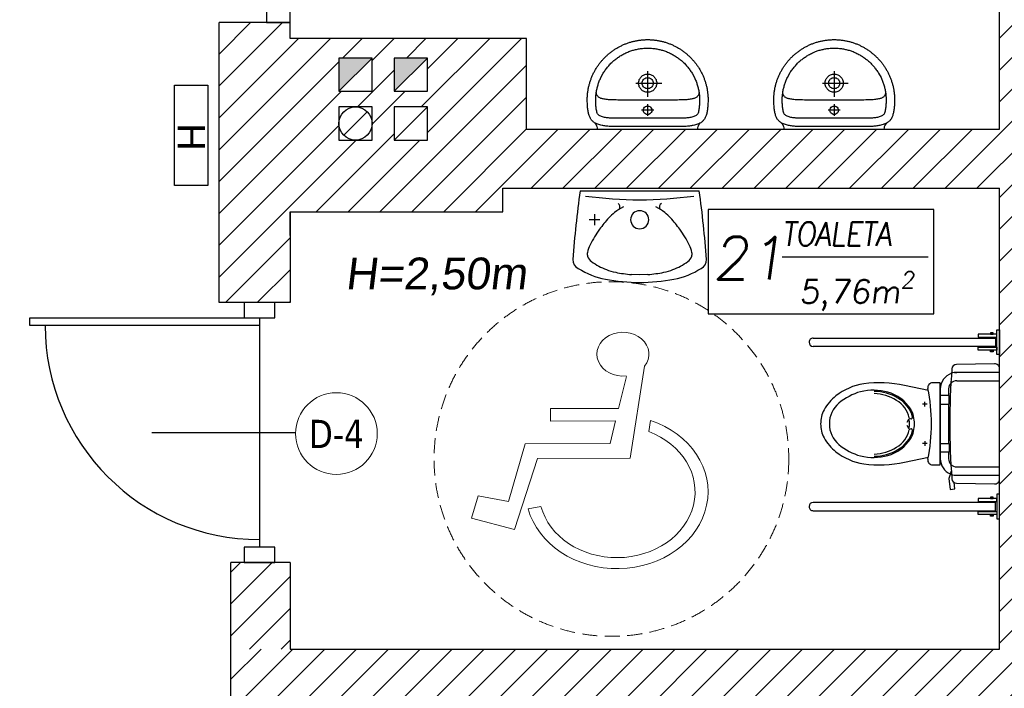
# Model space of a CAD drawing. Header units: millimetres. Extents: x -486876 to 553054, y -140324 to 834178.
# Tile 26 of 155: x -157922 to -153759, y 70003 to 72832. Entities that reach past the tile are written whole.
import ezdxf
from ezdxf.enums import TextEntityAlignment as Align

# ---------------------------------------------------------------- set-up
doc = ezdxf.new("R2010")
doc.units = ezdxf.units.MM
doc.linetypes.add('DASH2', pattern=[0.75, 0.5, -0.25])
doc.linetypes.add('XREF$0$DASHED2', pattern=[9.525, 6.35, -3.175])
for name, color, linetype, lineweight in [('_XREF', 252, 'DASH2', 13), ('XREF$0$A_2D Drafting - General_Pen_No__2', 8, 'Continuous', 13), ('XREF$0$A_Interior - Furniture _Pen_No__101', 8, 'Continuous', 13), ('XREF$0$okna', 8, 'Continuous', 20), ('XREF$0$ściana nośna', 8, 'Continuous', 30)]:
    doc.layers.add(name, color=color, linetype=linetype, lineweight=lineweight)
for name, color, linetype in [('XREF$0$A-ARM', 8, 'Continuous'), ('XREF$0$A_Interior - Furniture', 8, 'Continuous'), ('XREF$0$DRZWI', 8, 'Continuous'), ('XREF$0$MEBLE', 8, 'Continuous'), ('XREF$0$OPIS', 8, 'Continuous'), ('XREF$0$OPISY', 8, 'Continuous'), ('XREF$0$WYMIARY', 9, 'Continuous'), ('XREF$0$WYPEŁNIENIA', 8, 'Continuous'), ('XREF$0$ŚCIANY', 8, 'Continuous')]:
    doc.layers.add(name, color=color, linetype=linetype)
doc.styles.add('XREF$0$APLUS', font='arial.ttf', dxfattribs={"width": 0.6})
doc.styles.add('XREF$0$Standard', font='arial.ttf')
doc.styles.add('XREF$0$Verdana 0.8', font='verdana.ttf', dxfattribs={"width": 0.8})

# ---------------------------------------------------------------- blocks, each defined once
blk = doc.blocks.new('XREF$0$Sign Handicap 12')
at = {"layer": 'XREF$0$A_Interior - Furniture _Pen_No__101'}
for p, q in [((-170.2, 489.2), (-108.5, 100.1)), ((-60.2, 311.3), (-92.8, 446.1)), ((228.3, 310.3), (-60.2, 311.3)), ((228, 257), (228.3, 310.3)), ((-194.9, 260.6), (-187.3, 212.9)), ((-24.3, 162.7), (-47.3, 257.9)), ((-47.3, 257.9), (228, 257)), ((334.8, 161.5), (-24.3, 162.7)), ((406, -83), (334.8, 161.5)), ((-108.5, 100.1), (283.2, 98.7)), ((283.2, 98.7), (379.7, -200.5)), ((534.2, -59.4), (406, -83)), ((561.7, -153.9), (534.2, -59.4)), ((322.3, -113.6), (268.7, -103.4)), ((379.7, -200.5), (561.7, -153.9))]:
    blk.add_line(p, q, dxfattribs=at)
for centre, major_axis, start_param, end_param in [((-78.4, 540.4), (110, 0), 4.583801, 10.008202), ((-53.2, -41.7), (385.1, 0), 1.947533, 6.059917), ((-53.2, -41.7), (330.1, 0), 1.989195, 6.059917)]:
    blk.add_ellipse(centre, major_axis=major_axis, ratio=0.844132, start_param=start_param, end_param=end_param, dxfattribs=at)
blk = doc.blocks.new('XREF$0$KKP-KOLO2-B02X0201')
at = {"layer": 'XREF$0$A-ARM'}
for points in [[(-21.09, 0), (-21.12, -0.55), (-21.2, -1), (-21.34, -1.39), (-21.54, -1.76), (-21.81, -2.13), (-22.13, -2.54)], [(21.09, 0), (0, 0), (-21.09, 0)], [(22.13, -2.54), (21.81, -2.13), (21.54, -1.76), (21.34, -1.39), (21.2, -1), (21.12, -0.55), (21.09, 0)], [(25.29, -12.17), (25.29, -12.54), (25.28, -12.9), (25.27, -13.27), (25.25, -13.64), (25.22, -14), (25.19, -14.37), (25.16, -14.73), (25.12, -15.09), (25.08, -15.45), (25.03, -15.81), (24.97, -16.16), (24.91, -16.52), (24.85, -16.87), (24.78, -17.22), (24.71, -17.57), (24.63, -17.92), (24.55, -18.26), (24.46, -18.61), (24.37, -18.95), (24.27, -19.29), (24.17, -19.63), (24.06, -19.96), (23.95, -20.3), (23.83, -20.63), (23.71, -20.96), (23.59, -21.29), (23.46, -21.61), (23.33, -21.94), (23.19, -22.26), (23.05, -22.58), (22.9, -22.89), (22.75, -23.21), (22.6, -23.52), (22.44, -23.83), (22.27, -24.14), (22.11, -24.44), (21.94, -24.74), (21.76, -25.04), (21.58, -25.34), (21.4, -25.63), (21.21, -25.92), (21.02, -26.21), (20.83, -26.5), (20.63, -26.78), (20.43, -27.06), (20.22, -27.34), (20.01, -27.62), (19.8, -27.89), (19.58, -28.16), (19.36, -28.42), (19.14, -28.68), (18.91, -28.94), (18.68, -29.2), (18.45, -29.45), (18.21, -29.7), (17.97, -29.95), (17.73, -30.2), (17.48, -30.44), (17.23, -30.67), (16.98, -30.91), (16.72, -31.14), (16.46, -31.36), (16.2, -31.59), (15.93, -31.81), (15.66, -32.02), (15.39, -32.24), (15.12, -32.45), (14.84, -32.65), (14.56, -32.85), (14.28, -33.05), (13.99, -33.25), (13.7, -33.44), (13.41, -33.62), (13.12, -33.81), (12.82, -33.98), (12.52, -34.16), (12.22, -34.33), (11.91, -34.5), (11.61, -34.66), (11.3, -34.82), (10.98, -34.97), (10.67, -35.12), (10.35, -35.27), (10.03, -35.41), (9.71, -35.55), (9.39, -35.68), (9.06, -35.81), (8.74, -35.94), (8.41, -36.06), (8.07, -36.17), (7.74, -36.28), (7.4, -36.39), (7.06, -36.49), (6.72, -36.59), (6.38, -36.68), (6.04, -36.77), (5.69, -36.85), (5.35, -36.93), (5, -37), (4.65, -37.07), (4.29, -37.14), (3.94, -37.2), (3.58, -37.25), (3.23, -37.3), (2.87, -37.34), (2.51, -37.38), (2.14, -37.42), (1.78, -37.45), (1.42, -37.47), (1.05, -37.49), (0.68, -37.5), (0.31, -37.51), (-0.06, -37.51), (-0.06, -37.51), (-0.43, -37.51), (-0.8, -37.5), (-1.16, -37.49), (-1.53, -37.47), (-1.89, -37.45), (-2.26, -37.42), (-2.62, -37.38), (-2.98, -37.34), (-3.34, -37.3), (-3.7, -37.25), (-4.05, -37.2), (-4.41, -37.14), (-4.76, -37.07), (-5.11, -37), (-5.46, -36.93), (-5.81, -36.85), (-6.15, -36.77), (-6.5, -36.68), (-6.84, -36.59), (-7.18, -36.49), (-7.52, -36.39), (-7.85, -36.28), (-8.19, -36.17), (-8.52, -36.06), (-8.85, -35.94), (-9.18, -35.81), (-9.5, -35.68), (-9.83, -35.55), (-10.15, -35.41), (-10.47, -35.27), (-10.78, -35.12), (-11.1, -34.97), (-11.41, -34.82), (-11.72, -34.66), (-12.03, -34.5), (-12.33, -34.33), (-12.63, -34.16), (-12.93, -33.98), (-13.23, -33.81), (-13.52, -33.62), (-13.81, -33.44), (-14.1, -33.25), (-14.39, -33.05), (-14.67, -32.85), (-14.95, -32.65), (-15.23, -32.45), (-15.51, -32.24), (-15.78, -32.02), (-16.05, -31.81), (-16.31, -31.59), (-16.58, -31.36), (-16.84, -31.14), (-17.09, -30.91), (-17.35, -30.67), (-17.6, -30.44), (-17.84, -30.2), (-18.09, -29.95), (-18.33, -29.7), (-18.56, -29.45), (-18.8, -29.2), (-19.03, -28.94), (-19.25, -28.68), (-19.48, -28.42), (-19.7, -28.16), (-19.91, -27.89), (-20.13, -27.62), (-20.34, -27.34), (-20.54, -27.06), (-20.74, -26.78), (-20.94, -26.5), (-21.14, -26.21), (-21.33, -25.92), (-21.51, -25.63), (-21.7, -25.34), (-21.88, -25.04), (-22.05, -24.74), (-22.22, -24.44), (-22.39, -24.14), (-22.55, -23.83), (-22.71, -23.52), (-22.86, -23.21), (-23.01, -22.89), (-23.16, -22.58), (-23.3, -22.26), (-23.44, -21.94), (-23.57, -21.61), (-23.7, -21.29), (-23.83, -20.96), (-23.95, -20.63), (-24.06, -20.3), (-24.17, -19.96), (-24.28, -19.63), (-24.38, -19.29), (-24.48, -18.95), (-24.57, -18.61), (-24.66, -18.26), (-24.74, -17.92), (-24.82, -17.57), (-24.9, -17.22), (-24.96, -16.87), (-25.03, -16.52), (-25.09, -16.16), (-25.14, -15.81), (-25.19, -15.45), (-25.23, -15.09), (-25.27, -14.73), (-25.31, -14.37), (-25.34, -14), (-25.36, -13.64), (-25.38, -13.27), (-25.39, -12.9), (-25.4, -12.54), (-25.4, -12.17), (-25.4, -12.17), (-25.4, -11.8), (-25.38, -11.35), (-25.36, -10.84), (-25.33, -10.31), (-25.3, -9.77), (-25.27, -9.28), (-25.23, -8.85), (-25.19, -8.52), (-25.13, -8.07), (-25.06, -7.64), (-24.99, -7.22), (-24.91, -6.82), (-24.82, -6.44), (-24.73, -6.07), (-24.62, -5.72), (-24.51, -5.38), (-24.38, -5.06), (-24.24, -4.76), (-24.09, -4.47), (-23.93, -4.19), (-23.75, -3.93), (-23.55, -3.68), (-23.34, -3.44), (-23.11, -3.22), (-22.87, -3.01), (-22.6, -2.81), (-22.31, -2.63), (-22, -2.45), (-21.67, -2.29), (-21.32, -2.14), (-20.94, -1.99), (-20.54, -1.86), (-20.11, -1.74), (-19.66, -1.63), (-19.17, -1.53), (-19.17, -1.53), (-18.8, -1.45), (-18.41, -1.38), (-18.01, -1.32), (-17.59, -1.25), (-17.17, -1.2), (-16.73, -1.15), (-16.28, -1.1), (-15.82, -1.06), (-15.35, -1.04), (-14.87, -1.02), (-14.38, -1.01), (-0.06, -1.01), (14.27, -1.01), (14.76, -1.02), (15.23, -1.04), (15.7, -1.06), (16.16, -1.1), (16.61, -1.15), (17.05, -1.2), (17.48, -1.25), (17.9, -1.32), (18.3, -1.38), (18.69, -1.45), (19.06, -1.53), (19.54, -1.63), (20, -1.74), (20.43, -1.86), (20.83, -1.99), (21.21, -2.14), (21.56, -2.29), (21.89, -2.45), (22.2, -2.63), (22.48, -2.81), (22.75, -3.01), (23, -3.22), (23.23, -3.44), (23.44, -3.68), (23.63, -3.93), (23.81, -4.19), (23.98, -4.47), (24.13, -4.76), (24.27, -5.06), (24.39, -5.38), (24.51, -5.72), (24.61, -6.07), (24.71, -6.44), (24.79, -6.82), (24.88, -7.22), (24.95, -7.64), (25.02, -8.07), (25.08, -8.52), (25.12, -8.85), (25.15, -9.28), (25.19, -9.77), (25.22, -10.31), (25.24, -10.84), (25.27, -11.35), (25.28, -11.8), (25.29, -12.17)], [(-0.05, -33.94), (-0.61, -33.93), (-1.16, -33.92), (-1.72, -33.89), (-2.28, -33.85), (-2.7, -33.79), (-3.12, -33.73), (-3.53, -33.66), (-3.94, -33.59), (-4.34, -33.51), (-4.74, -33.42), (-5.14, -33.33), (-5.53, -33.23), (-5.93, -33.13), (-6.33, -33.02), (-6.73, -32.9), (-7.13, -32.77), (-7.53, -32.64), (-7.96, -32.47), (-8.38, -32.29), (-8.79, -32.11), (-9.2, -31.92), (-9.61, -31.73), (-10.02, -31.53), (-10.42, -31.33), (-10.8, -31.11), (-11.16, -30.89), (-11.52, -30.66), (-11.87, -30.43), (-12.22, -30.2), (-12.56, -29.97), (-12.89, -29.72), (-13.22, -29.48), (-13.55, -29.23), (-13.87, -28.97), (-14.19, -28.7), (-14.51, -28.43), (-14.82, -28.15), (-15.14, -27.86), (-15.45, -27.56), (-15.76, -27.24), (-16.06, -26.91), (-16.35, -26.58), (-16.63, -26.25), (-16.91, -25.92), (-17.17, -25.58), (-17.44, -25.24), (-17.7, -24.9), (-17.95, -24.55), (-18.2, -24.19), (-18.45, -23.82), (-18.69, -23.45), (-19.7, -21.59), (-19.87, -21.21), (-20.04, -20.83), (-20.19, -20.44), (-20.34, -20.06), (-20.49, -19.67), (-20.62, -19.28), (-20.75, -18.9), (-20.88, -18.51), (-20.99, -18.12), (-21.1, -17.73), (-21.2, -17.34), (-21.3, -16.94), (-21.38, -16.55), (-21.46, -16.15), (-21.54, -15.75), (-21.6, -15.36), (-21.66, -14.95), (-21.71, -14.55), (-21.75, -14.15), (-21.78, -13.74), (-21.81, -13.33), (-21.83, -12.92), (-21.84, -12.51), (-21.84, -12.09), (-21.84, -11.68), (-21.82, -11.26), (-21.81, -10.84), (-21.78, -10.42), (-21.76, -10), (-21.73, -9.57), (-21.69, -9.16), (-21.64, -8.74), (-21.58, -8.32), (-21.51, -7.91), (-21.43, -7.49), (-21.32, -7.09), (-21.2, -6.68), (-21.06, -6.4), (-20.88, -6.14), (-20.65, -5.9), (-20.38, -5.69), (-20.07, -5.5), (-19.73, -5.34), (-19.37, -5.2), (-18.99, -5.07), (-18.59, -4.96), (-18.17, -4.87), (-17.75, -4.8), (-17.33, -4.73), (-16.9, -4.68), (-16.49, -4.64), (-16.08, -4.61), (-15.69, -4.59), (-15.32, -4.58), (-14.98, -4.57), (-14.66, -4.56), (-14.38, -4.56), (-0.05, -4.56), (14.27, -4.56), (14.55, -4.56), (14.87, -4.57), (15.21, -4.58), (15.58, -4.59), (15.97, -4.61), (16.38, -4.64), (16.8, -4.68), (17.22, -4.73), (17.64, -4.8), (18.07, -4.87), (18.48, -4.96), (18.88, -5.07), (19.26, -5.2), (19.63, -5.34), (19.96, -5.5), (20.27, -5.69), (20.54, -5.9), (20.77, -6.14), (20.96, -6.4), (21.09, -6.68), (21.22, -7.09), (21.32, -7.49), (21.41, -7.91), (21.48, -8.32), (21.54, -8.74), (21.58, -9.16), (21.62, -9.57), (21.65, -10), (21.68, -10.42), (21.7, -10.84), (21.72, -11.26), (21.73, -11.68), (21.74, -12.09), (21.73, -12.51), (21.72, -12.92), (21.7, -13.33), (21.68, -13.74), (21.64, -14.15), (21.6, -14.55), (21.55, -14.95), (21.49, -15.36), (21.43, -15.75), (21.36, -16.15), (21.28, -16.55), (21.19, -16.94), (21.1, -17.34), (20.99, -17.73), (20.89, -18.12), (20.77, -18.51), (20.65, -18.9), (20.52, -19.28), (20.38, -19.67), (20.24, -20.06), (20.09, -20.44), (19.93, -20.83), (19.76, -21.21), (19.59, -21.59), (19.59, -21.59), (18.58, -23.45), (18.34, -23.82), (18.09, -24.19), (17.84, -24.55), (17.59, -24.9), (17.33, -25.24), (17.07, -25.58), (16.8, -25.92), (16.52, -26.25), (16.24, -26.58), (15.95, -26.91), (15.65, -27.24), (15.35, -27.56), (15.03, -27.86), (14.72, -28.15), (14.4, -28.43), (14.08, -28.7), (13.76, -28.97), (13.44, -29.23), (13.11, -29.48), (12.78, -29.72), (12.45, -29.97), (12.11, -30.2), (11.76, -30.43), (11.41, -30.66), (11.06, -30.89), (10.69, -31.11), (10.32, -31.33), (9.91, -31.53), (9.5, -31.73), (9.09, -31.92), (8.68, -32.11), (8.27, -32.29), (7.85, -32.47), (7.43, -32.64), (7.43, -32.64), (7.02, -32.77), (6.62, -32.9), (6.22, -33.02), (5.82, -33.13), (5.43, -33.23), (5.03, -33.33), (4.63, -33.42), (4.23, -33.51), (3.83, -33.59), (3.42, -33.66), (3.01, -33.73), (2.6, -33.79), (2.17, -33.85), (1.61, -33.89), (1.06, -33.92), (0.5, -33.93), (-0.05, -33.94)], [(-2.61, -7.95), (2.52, -7.95)], [(-0.04, -6.08), (0.43, -6.14), (0.85, -6.32), (1.21, -6.6), (1.49, -6.96), (1.67, -7.38), (1.73, -7.86), (1.67, -8.33), (1.49, -8.75), (1.21, -9.11), (0.85, -9.39), (0.43, -9.57), (-0.04, -9.63), (-0.51, -9.57), (-0.94, -9.39), (-1.3, -9.11), (-1.58, -8.75), (-1.75, -8.33), (-1.82, -7.86), (-1.75, -7.38), (-1.58, -6.96), (-1.3, -6.6), (-0.94, -6.32), (-0.51, -6.14), (-0.04, -6.08)], [(-0.05, -10.45), (-0.05, -5.48)], [(-21.62, -15.21), (-21.58, -14.99), (-21.53, -14.78), (-21.48, -14.58), (-21.41, -14.39), (-21.33, -14.21), (-21.24, -14.04), (-21.14, -13.87), (-21.02, -13.72), (-20.88, -13.57), (-20.72, -13.43), (-20.55, -13.3), (-20.35, -13.18), (-20.14, -13.06), (-19.9, -12.95), (-19.63, -12.85), (-19.34, -12.76), (-19.02, -12.67), (-18.67, -12.6), (-18.29, -12.53), (-17.88, -12.46), (-17.43, -12.4), (-16.96, -12.35), (-16.44, -12.31), (-15.89, -12.27), (-15.3, -12.24), (-14.67, -12.21), (-14, -12.19), (-13.28, -12.18), (-12.52, -12.17), (-11.72, -12.17)], [(-11.72, -12.17), (-0.06, -12.17), (11.6, -12.17)], [(11.6, -12.17), (12.41, -12.17), (13.17, -12.18), (13.88, -12.19), (14.55, -12.21), (15.18, -12.24), (15.78, -12.27), (16.33, -12.31), (16.84, -12.35), (17.32, -12.4), (17.77, -12.46), (18.18, -12.53), (18.56, -12.6), (18.9, -12.67), (19.22, -12.76), (19.52, -12.85), (19.78, -12.95), (20.02, -13.06), (20.24, -13.18), (20.44, -13.3), (20.61, -13.43), (20.76, -13.57), (20.9, -13.72), (21.02, -13.87), (21.13, -14.04), (21.22, -14.21), (21.3, -14.39), (21.36, -14.58), (21.42, -14.78), (21.47, -14.99), (21.51, -15.21)], [(-0.06, -15.43), (0.33, -15.45), (0.71, -15.51), (1.07, -15.6), (1.42, -15.73), (1.75, -15.89), (2.06, -16.08), (2.36, -16.3), (2.63, -16.55), (2.87, -16.82), (3.09, -17.11), (3.28, -17.43), (3.44, -17.76), (3.57, -18.11), (3.66, -18.47), (3.72, -18.85), (3.74, -19.24), (3.72, -19.62), (3.66, -20), (3.57, -20.36), (3.44, -20.71), (3.28, -21.05), (3.09, -21.36), (2.87, -21.65), (2.63, -21.92), (2.36, -22.17), (2.06, -22.39), (1.75, -22.58), (1.42, -22.74), (1.07, -22.87), (0.71, -22.96), (0.33, -23.02), (-0.06, -23.04), (-0.45, -23.02), (-0.82, -22.96), (-1.19, -22.87), (-1.54, -22.74), (-1.87, -22.58), (-2.18, -22.39), (-2.48, -22.17), (-2.75, -21.92), (-2.99, -21.65), (-3.21, -21.36), (-3.4, -21.05), (-3.56, -20.71), (-3.69, -20.36), (-3.78, -20), (-3.84, -19.62), (-3.86, -19.24), (-3.84, -18.85), (-3.78, -18.47), (-3.69, -18.11), (-3.56, -17.76), (-3.4, -17.43), (-3.21, -17.11), (-2.99, -16.82), (-2.75, -16.55), (-2.48, -16.3), (-2.18, -16.08), (-1.87, -15.89), (-1.54, -15.73), (-1.19, -15.6), (-0.82, -15.51), (-0.45, -15.45), (-0.06, -15.43)], [(-0.06, -24.21), (-0.06, -13.57)], [(4.89, -19.26), (-5.94, -19.26)], [(-0.06, -16.9), (0.36, -16.94), (0.75, -17.05), (1.12, -17.22), (1.44, -17.45), (1.72, -17.73), (1.95, -18.06), (2.13, -18.42), (2.23, -18.82), (2.27, -19.24), (2.23, -19.65), (2.13, -20.05), (1.95, -20.41), (1.72, -20.74), (1.44, -21.02), (1.12, -21.25), (0.75, -21.42), (0.36, -21.53), (-0.06, -21.57), (-0.48, -21.53), (-0.87, -21.42), (-1.23, -21.25), (-1.56, -21.02), (-1.84, -20.74), (-2.07, -20.41), (-2.24, -20.05), (-2.35, -19.65), (-2.39, -19.24), (-2.35, -18.82), (-2.24, -18.42), (-2.07, -18.06), (-1.84, -17.73), (-1.56, -17.45), (-1.23, -17.22), (-0.87, -17.05), (-0.48, -16.94), (-0.06, -16.9)]]:
    blk.add_lwpolyline(points, dxfattribs=at)
blk = doc.blocks.new('XREF')
at = {"layer": 'XREF$0$WYPEŁNIENIA'}
h = blk.add_hatch(dxfattribs=at)
h.set_pattern_fill('ANSI31', color=256, scale=3)
h.set_pattern_definition([(45, (-52999.899, 13162.694), (-6.7351921, 6.7351921), [])])
h.paths.add_polyline_path([(3556.78, 10801.78), (3507.62, 10801.78), (3507.62, 10786.78), (3556.78, 10786.78)])
h.paths.add_polyline_path([(3580.36, 10801.78), (3556.78, 10801.78), (3556.78, 10786.78), (3580.36, 10786.78)])
h.paths.add_polyline_path([(3900.02, 10651.78), (3796.56, 10651.78), (3796.56, 10666.78), (3766.56, 10666.78), (3766.56, 10651.78), (3724.56, 10651.78), (3724.56, 10611.78), (3766.56, 10611.78), (3766.56, 10496.78), (3709.56, 10496.78), (3709.56, 10471.78), (3766.56, 10471.78), (3766.56, 10606.94), (3796.56, 10606.94), (3796.56, 10466.78), (3796.56, 10476.78), (3796.56, 10476.78), (3796.56, 10611.78), (3900.02, 10611.78)])
h.paths.add_polyline_path([(3599.56, 10496.78), (3514.68, 10496.78), (3514.68, 10471.78), (3551.56, 10471.78), (3551.56, 10024.04), (3539.56, 10024.04), (3539.56, 9984.04), (3566.56, 9984.04), (3566.56, 10471.78), (3599.56, 10471.78)])
h.paths.add_polyline_path([(4136.56, 9911.78), (4126.56, 9911.78), (4126.56, 9971.94), (4126.56, 10361.95), (4096.56, 10361.95), (4096.56, 10346.78), (4096.56, 10131.78), (3896.56, 10131.78), (3896.56, 10170.11), (3796.56, 10170.11), (3796.56, 10176.78), (3766.56, 10176.78), (3766.56, 10058.38), (3796.56, 10058.38), (3796.56, 10096.78), (3886.56, 10096.78), (3886.56, 10106.78), (4096.56, 10106.78), (4096.56, 9971.94), (4096.56, 9911.78), (3771.56, 9911.78), (3771.56, 9779.12), (3796.56, 9779.12), (3796.56, 9816.78), (3886.56, 9816.78), (3886.56, 9881.78), (4016.56, 9881.78), (4016.56, 9851.78), (4061.56, 9851.78), (4061.56, 9881.78), (4136.56, 9881.78)])
h.paths.add_polyline_path([(3817.24, 9855.2), (3831.24, 9855.2), (3831.24, 9841.2), (3817.24, 9841.2)], flags=16)
h.paths.add_polyline_path([(3840.64, 9855.2), (3854.64, 9855.2), (3854.64, 9841.2), (3840.64, 9841.2)], flags=16)
h.paths.add_polyline_path([(3817.24, 10127.11), (3817.24, 10141.11), (3831.24, 10141.11), (3831.24, 10127.11)], flags=16)
edge = h.paths.add_edge_path(flags=0)
edge.add_arc((3824.24, 10134.11), 7, 0, 360)
h.paths.add_polyline_path([(3840.64, 10127.11), (3840.64, 10141.11), (3854.64, 10141.11), (3854.64, 10127.11)], flags=16)
h.paths.add_polyline_path([(3817.24, 10147.81), (3817.24, 10161.81), (3831.24, 10161.81), (3831.24, 10147.81)], flags=16)
h.paths.add_polyline_path([(3840.64, 10147.81), (3840.64, 10161.81), (3854.64, 10161.81), (3854.64, 10147.81)], flags=16)
h.paths.add_polyline_path([(3802.73, 10317.13), (3796.56, 10317.13), (3796.56, 10305.13), (3803.04, 10305.13)], flags=17)
h.paths.add_polyline_path([(3802.12, 10317.13), (3800.7, 10317.13), (3802.73, 10305.13), (3802.73, 10315.74)], flags=16)
h = blk.add_hatch(dxfattribs=at)
h.set_pattern_fill('ANSI31', color=256, scale=3)
h.set_pattern_definition([(45, (428.967, 8619.944), (-6.735192, 6.735192), [])])
h.paths.add_polyline_path([(3796.56, 9948.38), (3771.56, 9948.38), (3771.56, 9927.03), (3796.56, 9927.03)])
h.paths.add_polyline_path([(3796.56, 9927.03), (3771.56, 9927.03), (3771.56, 9911.78), (3796.56, 9911.78)])
at = {"layer": 'XREF$0$ŚCIANY'}
h = blk.add_hatch(color=256, dxfattribs=at)
h.dxf.hatch_style = 1
h.paths.add_polyline_path([(3817.24, 10147.81), (3831.24, 10161.81), (3817.24, 10161.81)])
h.paths.add_polyline_path([(3840.64, 10147.81), (3854.64, 10161.81), (3840.64, 10161.81)])
at = {"layer": 'XREF$0$A_2D Drafting - General_Pen_No__2', "linetype": 'XREF$0$DASHED2'}
blk.add_circle((3932.48, 9992.17), 75, dxfattribs=at)
at = {"layer": 'XREF$0$DRZWI'}
blk.add_line((3783.6, 10048.67), (3783.6, 9954.85), dxfattribs=at)
at = {"layer": 'XREF$0$DRZWI', "ltscale": 0.8}
blk.add_line((3738.18, 10003.38), (3798.89, 10003.38), dxfattribs=at)
at = {"layer": 'XREF$0$DRZWI'}
for points in [[(3786.56, 10181.78), (3786.56, 10176.78), (3796.56, 10176.78), (3796.56, 10181.78)], [(3783.6, 10051.91), (3783.6, 10048.67), (3686.58, 10048.67), (3686.58, 10051.91), (3777.13, 10051.91), (3790.07, 10051.91), (3790.07, 10058.38), (3777.13, 10058.38), (3777.13, 10051.91)]]:
    blk.add_lwpolyline(points, dxfattribs=at)
at = {"layer": 'XREF$0$DRZWI', "ltscale": 0.8}
blk.add_lwpolyline([(3777.13, 9954.85), (3777.13, 9948.38), (3790.07, 9948.38), (3790.07, 9954.85)], close=True, dxfattribs=at)
at = {"layer": 'XREF$0$DRZWI'}
blk.add_arc((3783.6, 10048.67), 90.59, 180, 270, dxfattribs=at)
at = {"layer": 'XREF$0$MEBLE'}
for p, q in [((3919.24, 10105.62), (3969.61, 10105.62)), ((3937.58, 10098.8), (3936.03, 10097.99)), ((3952.82, 10097.99), (3951.28, 10098.8)), ((3927.63, 10093.41), (3923.06, 10093.41)), ((3925.34, 10095.7), (3925.34, 10091.12)), ((3944.43, 10070.14), (3940.99, 10070.2)), ((3947.86, 10070.2), (3944.43, 10070.14)), ((4017.81, 10043.32), (4094.89, 10043.32)), ((4095.44, 10044.92), (4087.53, 10044.92)), ((4087.53, 10044.92), (4087.53, 10043.71)), ((4087.53, 10043.71), (4095.44, 10043.71)), ((4093.9, 10045.57), (4092.8, 10045.57)), ((4092.8, 10045.57), (4092.8, 10044.92)), ((4092.8, 10044.92), (4093.9, 10044.92)), ((4093.9, 10044.92), (4093.9, 10045.57)), ((4094.89, 10043.32), (4094.89, 10039.82)), ((4095.44, 10036.32), (4095.44, 10046.82)), ((4095.44, 10046.82), (4096.56, 10046.82)), ((4095.44, 10043.71), (4095.44, 10044.92)), ((4096.56, 10046.82), (4096.56, 10036.32)), ((4094.89, 10039.82), (4017.81, 10039.82)), ((4087.53, 10039.43), (4095.44, 10039.43)), ((4087.53, 10038.22), (4087.53, 10039.43)), ((4095.44, 10039.43), (4095.44, 10038.22)), ((4095.44, 10038.22), (4087.53, 10038.22)), ((4092.8, 10038.22), (4093.9, 10038.22)), ((4092.8, 10037.56), (4092.8, 10038.22)), ((4093.9, 10037.56), (4092.8, 10037.56)), ((4093.9, 10038.22), (4093.9, 10037.56)), ((4096.56, 10036.32), (4095.44, 10036.32)), ((4094.51, 10032.5), (4078.39, 10032.12)), ((4081.54, 10028.8), (4077.56, 10028.8)), ((4077.56, 10028.8), (4078.56, 10028.8)), ((4096.56, 10028.8), (4081.54, 10028.8)), ((4096.56, 9983.6), (4096.56, 10030.5)), ((4066.51, 10021.12), (4056.39, 10023.2)), ((4071.56, 10024.44), (4068.29, 10024.44)), ((4071.56, 9989.66), (4071.56, 10024.44)), ((4078.56, 10025.3), (4096.56, 10025.3)), ((4071.56, 10021.8), (4071.56, 9992.3)), ((4075.37, 10019.01), (4071.56, 10019.01)), ((4071.56, 10019.01), (4071.56, 10015.31)), ((4075.06, 10021.8), (4075.06, 10019.01)), ((4075.37, 10015.31), (4075.37, 10019.01)), ((4066.06, 10015.35), (4064.06, 10015.35)), ((4065.06, 10014.35), (4065.06, 10016.35)), ((4071.56, 10015.31), (4075.37, 10015.31)), ((4075.06, 10015.31), (4075.06, 9998.79)), ((4057.98, 10008.63), (4057.46, 10007.55)), ((4057.46, 10006.55), (4057.98, 10005.47)), ((4066.06, 9998.75), (4064.06, 9998.75)), ((4065.06, 9999.75), (4065.06, 9997.75)), ((4071.56, 9998.79), (4075.37, 9998.79)), ((4071.56, 9995.09), (4071.56, 9998.79)), ((4075.37, 9998.79), (4075.37, 9995.09)), ((4075.37, 9995.09), (4071.56, 9995.09)), ((4075.06, 9995.09), (4075.06, 9992.3)), ((4056.39, 9990.9), (4066.51, 9992.97)), ((4068.29, 9989.66), (4071.56, 9989.66)), ((4076.22, 9987), (4075.11, 9983.98)), ((4075.8, 9985.87), (4076.31, 9985.67)), ((4078.56, 9988.8), (4096.56, 9988.8)), ((4078.56, 9985.3), (4096.56, 9985.3)), ((4075.11, 9983.98), (4075.77, 9979.23)), ((4077.75, 9979.51), (4077.36, 9982.3)), ((4078.39, 9981.98), (4094.51, 9981.6)), ((4075.77, 9979.23), (4077.75, 9979.51)), ((4096.56, 9977.3), (4095.44, 9977.3)), ((4095.44, 9977.3), (4095.44, 9966.8)), ((4096.56, 9966.8), (4096.56, 9977.3)), ((4094.89, 9973.8), (4017.81, 9973.8)), ((4095.44, 9975.4), (4087.53, 9975.4)), ((4087.53, 9975.4), (4087.53, 9974.19)), ((4087.53, 9974.19), (4095.44, 9974.19)), ((4093.9, 9976.06), (4092.8, 9976.06)), ((4092.8, 9976.06), (4092.8, 9975.4)), ((4092.8, 9975.4), (4093.9, 9975.4)), ((4093.9, 9975.4), (4093.9, 9976.06)), ((4094.89, 9970.3), (4094.89, 9973.8)), ((4095.44, 9974.19), (4095.44, 9975.4)), ((4017.81, 9970.3), (4094.89, 9970.3)), ((4087.53, 9969.91), (4095.44, 9969.91)), ((4087.53, 9968.7), (4087.53, 9969.91)), ((4095.44, 9968.7), (4087.53, 9968.7)), ((4092.8, 9968.7), (4093.9, 9968.7)), ((4092.8, 9968.04), (4092.8, 9968.7)), ((4093.9, 9968.7), (4093.9, 9968.04)), ((4095.44, 9969.91), (4095.44, 9968.7)), ((4093.9, 9968.04), (4092.8, 9968.04)), ((4095.44, 9966.8), (4096.56, 9966.8))]:
    blk.add_line(p, q, dxfattribs=at)
for centre, radius, start, end in [((4347.95, 10045.83), 432.86, 172.06, 175.921), ((3948.32, 10332.69), 230.92, 263.338, 269.034), ((3940.53, 10332.69), 230.92, 270.966, 276.662), ((3540.91, 10045.83), 432.86, 4.078, 7.94), ((3945.83, 10081.16), 19.47, 115.072, 128.045), ((3933.88, 10098.54), 2.22, 345.548, 51.322), ((3943.03, 10081.15), 19.48, 51.966, 64.939), ((3954.98, 10098.54), 2.22, 128.679, 194.452), ((3977.87, 10052.68), 62.34, 138.297, 143.976), ((3945.62, 10081.41), 19.15, 128.028, 138.287), ((3944.43, 10093.41), 3.82, 90.002, 269.998), ((3944.43, 10093.41), 3.82, 270.001, 89.999), ((3943.23, 10081.41), 19.15, 41.714, 51.972), ((3910.98, 10052.68), 62.34, 36.023, 41.703), ((3964.53, 10062.36), 45.85, 143.961, 148.747), ((3924.32, 10062.36), 45.85, 31.253, 36.04), ((3966.42, 10061.23), 48.05, 148.766, 153.441), ((3922.43, 10061.23), 48.05, 26.56, 31.235), ((3935.38, 10076.75), 13.35, 153.437, 167.936), ((3953.48, 10076.75), 13.35, 12.064, 26.563), ((3920.21, 10076.44), 4.03, 177.462, 244.47), ((3925.33, 10078.9), 3.07, 167.944, 198.444), ((3926.68, 10079.35), 4.5, 198.43, 234.69), ((3962.17, 10079.35), 4.5, 305.309, 341.57), ((3963.53, 10078.9), 3.07, 341.554, 12.055), ((3968.64, 10076.44), 4.03, 295.531, 2.541), ((3936.41, 10101.04), 33.46, 237.579, 258.818), ((3940.89, 10099.42), 29.09, 234.692, 248.746), ((3947.96, 10099.42), 29.09, 291.248, 305.302), ((3952.44, 10101.04), 33.46, 281.182, 302.421), ((3946.45, 10163.22), 96.43, 260.132, 268.797), ((3938.81, 10094.08), 23.36, 248.753, 258.81), ((3946.72, 10134.01), 64.07, 258.806, 264.873), ((3942.4, 10163.22), 96.43, 271.203, 279.868), ((3942.14, 10134.01), 64.07, 275.127, 281.194), ((3950.04, 10094.07), 23.35, 281.196, 291.253), ((4017.81, 10041.57), 1.75, 90, 180.001), ((4017.81, 10041.57), 1.75, 180, 270), ((4078.44, 10030.12), 2, 91.361, 175.494), ((4094.56, 10030.5), 2, 0.001, 91.364), ((4078.56, 10021.8), 7, 108.725, 179.999), ((4364.79, 10007.57), 289.24, 175.497, 180.103), ((4078.56, 10021.8), 7, 90, 108.729), ((4043.53, 9998.2), 26.2, 99.622, 127.912), ((4045.43, 9975.08), 49.36, 77.161, 97.303), ((4068.29, 10022.44), 2, 89.999, 191.154), ((4078.56, 10021.8), 3.5, 131.095, 179.997), ((4078.56, 10021.8), 3.5, 89.996, 136.06), ((4041.8, 10001.51), 22.54, 129.612, 149.382), ((4044.98, 9995.97), 25.68, 106.116, 129.524), ((4043.2, 9997.25), 24, 75.141, 102.866), ((4043.57, 10001.18), 19.57, 58.973, 90.037), ((4042.99, 10000.99), 18.86, 57.759, 88.29), ((4044.94, 10004.36), 16.68, 32.187, 74.642), ((3990.26, 10007.05), 77.54, 348.845, 11.155), ((4036.04, 10007.13), 11.39, 130.555, 180.419), ((4047.46, 10007.25), 11.2, 11.853, 60.004), ((4047.3, 10006.66), 12.96, 14.25, 60.613), ((4032.88, 10007.29), 11.92, 151.435, 181.154), ((4047.84, 10007.05), 12.81, 0, 28.941), ((4032.88, 10006.81), 11.92, 178.846, 208.565), ((4036.04, 10006.97), 11.39, 179.58, 229.445), ((4058.18, 10008.65), 0.204, 30.303, 185.109), ((4051.23, 10007.05), 7.33, 0, 13.42), ((4051.23, 10007.05), 7.33, 346.58, 0), ((4059.07, 10010), 0.795, 214.172, 349.217), ((4047.84, 10007.05), 12.81, 331.059, 0), ((4364.79, 10006.53), 289.24, 179.897, 184.503), ((4047.46, 10006.85), 11.2, 299.996, 348.147), ((4047.3, 10007.44), 12.96, 299.387, 345.75), ((4058.18, 10005.45), 0.204, 174.883, 329.693), ((4059.07, 10004.1), 0.795, 10.783, 145.826), ((4041.8, 10012.59), 22.54, 210.618, 230.388), ((4044.98, 10018.12), 25.68, 230.476, 253.884), ((4044.94, 10009.74), 16.68, 285.358, 327.813), ((4043.53, 10015.9), 26.2, 232.088, 260.378), ((4043.2, 10016.85), 24, 257.134, 284.859), ((4042.99, 10013.1), 18.86, 271.71, 302.241), ((4043.57, 10012.92), 19.57, 269.963, 301.027), ((4045.43, 10039.02), 49.36, 262.697, 282.839), ((4068.29, 9991.66), 2, 168.847, 270.002), ((4078.56, 9992.3), 7, 180, 246.803), ((4078.56, 9992.3), 3.5, 179.999, 223.935), ((4078.56, 9992.3), 3.5, 223.943, 270.007), ((4078.55, 9992.3), 7, 251.275, 270.005), ((4078.44, 9983.98), 2, 184.506, 268.639), ((4094.56, 9983.6), 2, 268.636, 0), ((4017.81, 9972.05), 1.75, 90, 180), ((4017.81, 9972.05), 1.75, 179.999, 270)]:
    blk.add_arc(centre, radius, start, end, dxfattribs=at)
at = {"layer": 'XREF$0$okna'}
blk.add_circle((3816.16, 10002.94), 17.28, dxfattribs=at)
at = {"layer": 'XREF$0$OPIS'}
blk.add_line((4004.75, 10077.76), (4066.36, 10077.76), dxfattribs=at)
blk.add_lwpolyline([(4068.84, 10097.68), (3973.32, 10097.68), (3973.32, 10053.52), (4068.84, 10053.52)], close=True, dxfattribs=at)
at = {"layer": 'XREF$0$WYMIARY'}
blk.add_lwpolyline([(3761.79, 10150.35), (3761.79, 10107.87), (3747.64, 10107.87), (3747.64, 10150.35)], close=True, dxfattribs=at)
at = {"layer": 'XREF$0$WYMIARY', "color": 6}
blk.add_lwpolyline([(3761.79, 10150.35), (3761.79, 10107.87), (3747.64, 10107.87), (3747.64, 10150.35)], close=True, dxfattribs=at)
at = {"layer": 'XREF$0$ściana nośna'}
for p, q in [((4096.56, 10131.78), (4096.56, 10346.78)), ((3766.56, 10058.38), (3766.56, 10176.78)), ((3796.56, 10176.78), (3766.56, 10176.78)), ((3796.56, 10170.11), (3796.56, 10176.78)), ((3896.56, 10170.11), (3796.56, 10170.11)), ((3896.56, 10131.78), (3896.56, 10170.11)), ((3896.56, 10131.78), (4096.56, 10131.78)), ((3886.56, 10106.78), (4096.56, 10106.78)), ((3886.56, 10096.78), (3886.56, 10106.78)), ((4096.56, 9971.94), (4096.56, 10106.78)), ((3796.56, 10086.78), (3796.56, 10096.78)), ((3796.56, 10096.78), (3796.56, 10058.38)), ((3796.56, 10096.78), (3886.56, 10096.78)), ((3796.56, 10058.38), (3766.56, 10058.38)), ((4096.56, 9911.78), (4096.56, 9971.94)), ((3771.56, 9622.15), (3771.56, 9948.38)), ((3796.56, 9948.38), (3771.56, 9948.38)), ((3796.56, 9948.38), (3796.56, 9911.78)), ((3796.56, 9911.78), (4096.56, 9911.78))]:
    blk.add_line(p, q, dxfattribs=at)
at = {"layer": 'XREF$0$ŚCIANY'}
for p, q in [((3817.24, 10147.81), (3831.24, 10161.81)), ((3840.64, 10147.81), (3854.64, 10161.81)), ((3819.29, 10129.16), (3829.19, 10139.06)), ((3840.64, 10127.11), (3854.64, 10141.11))]:
    blk.add_line(p, q, dxfattribs=at)
for points in [[(3831.24, 10147.81), (3831.24, 10161.81), (3817.24, 10161.81), (3817.24, 10147.81)], [(3854.64, 10147.81), (3854.64, 10161.81), (3840.64, 10161.81), (3840.64, 10147.81)], [(3831.24, 10127.11), (3831.24, 10141.11), (3817.24, 10141.11), (3817.24, 10127.11)], [(3854.64, 10127.11), (3854.64, 10141.11), (3840.64, 10141.11), (3840.64, 10127.11)]]:
    blk.add_lwpolyline(points, close=True, dxfattribs=at)
blk.add_circle((3824.24, 10134.11), 7, dxfattribs=at)
at = {"layer": 'XREF$0$A-ARM', "xscale": 1.007999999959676, "yscale": 1.007999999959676, "zscale": 1.007999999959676, "rotation": 180}
for p in [(3947.74, 10131.78), (4026.62, 10131.78)]:
    blk.add_blockref('XREF$0$KKP-KOLO2-B02X0201', p, dxfattribs=at)
at = {"layer": 'XREF$0$A_Interior - Furniture', "linetype": 'Continuous', "xscale": -0.09999999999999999, "yscale": 0.1, "zscale": 0.1, "rotation": 359.9999999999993}
blk.add_blockref('XREF$0$Sign Handicap 12', (3929.51, 9982.47), dxfattribs=at)
at = {"style": 'XREF$0$APLUS'}
blk.add_attdef('165', text='', height=12.94, rotation=90, dxfattribs=at).set_placement((5850.28, 4086.91), align=Align.TOP_CENTER)
blk.add_attdef('70', text='', height=12.94, rotation=90, dxfattribs=at).set_placement((5846.74, 4087.03), align=Align.BOTTOM_CENTER)
at = {"layer": 'XREF$0$DRZWI', "style": 'XREF$0$APLUS'}
for tag, height, p in [('90', 10.59, (3968.05, 17970.78)), ('90', 10.59, (4273.69, 17907.63)), ('90', 10.59, (4647.11, 17907.63)), ('90', 10.59, (4995.74, 17907.63)), ('90', 10.59, (5345.01, 17907.63)), ('90', 8.24, (3625.86, 17450.53)), ('90', 8.24, (4282.58, 17436.64)), ('90', 8.24, (4577.82, 17436.64)), ('90', 8.24, (5003.12, 17436.64)), ('90', 8.24, (5300.95, 17436.64)), ('90', 8.24, (5625.63, 17350.96)), ('110', 12.94, (3772.73, 10725.01)), ('100', 12.94, (3763.85, 10003.38)), ('90', 10.59, (3383.41, 9921.97)), ('83', 10.59, (4118.73, 4184.03))]:
    blk.add_attdef(tag, text='', height=height, dxfattribs=at).set_placement(p, align=Align.BOTTOM_CENTER)
for tag, height, p in [('200', 10.59, (3967.95, 17967.89)), ('200', 10.59, (4273.59, 17904.74)), ('200', 10.59, (4647.01, 17904.74)), ('200', 10.59, (4995.64, 17904.74)), ('200', 10.59, (5344.91, 17904.74)), ('200', 8.24, (3625.86, 17448.28)), ('200', 8.24, (4282.58, 17434.39)), ('200', 8.24, (4577.82, 17434.39)), ('200', 8.24, (5003.12, 17434.39)), ('200', 8.24, (5300.95, 17434.39)), ('200', 8.24, (5625.63, 17348.71)), ('210', 12.94, (3772.6, 10721.48)), ('200', 12.94, (3763.85, 9999.84)), ('200', 10.59, (3383.31, 9919.08)), ('178', 10.59, (4118.62, 4181.14))]:
    blk.add_attdef(tag, text='', height=height, dxfattribs=at).set_placement(p, align=Align.TOP_CENTER)
for tag, height, p in [('205', 10.59, (4204.92, 17787.31)), ('210', 10.59, (5722.65, 17787.31)), ('210', 12.94, (4044.07, 17776.19)), ('210', 12.94, (4602.86, 17776.83)), ('210', 12.94, (4951.5, 17776.83)), ('210', 12.94, (5300.98, 17776.83)), ('210', 12.94, (3579.16, 17557.04)), ('210', 12.94, (3935.88, 17557.04)), ('210', 12.94, (4219.13, 17557.04)), ('210', 12.94, (4633.7, 17557.04)), ('210', 12.94, (4958.43, 17557.04)), ('210', 12.94, (5356.84, 17557.04)), ('210', 12.94, (5615.9, 17557.04)), ('200', 11.76, (4716.1, 10187.15)), ('200', 11.76, (4936.97, 10128.95)), ('200', 11.76, (5363.02, 10117.1)), ('210', 13.53, (3475.75, 9987.9)), ('170', 11.76, (4209.38, 4035.73))]:
    blk.add_attdef(tag, text='', height=height, rotation=90, dxfattribs=at).set_placement(p, align=Align.TOP_CENTER)
for tag, height, p in [('100', 10.59, (5719.75, 17787.41)), ('96', 10.59, (4202.03, 17787.41)), ('100', 12.94, (4040.53, 17776.32)), ('100', 12.94, (4599.33, 17776.96)), ('100', 12.94, (4947.96, 17776.96)), ('100', 12.94, (5297.45, 17776.96)), ('100', 12.94, (3575.63, 17557.16)), ('100', 12.94, (3932.34, 17557.16)), ('100', 12.94, (4215.59, 17557.16)), ('100', 12.94, (4630.17, 17557.16)), ('100', 12.94, (4954.89, 17557.16)), ('100', 12.94, (5353.3, 17557.16)), ('100', 12.94, (5612.36, 17557.16)), ('90', 11.76, (4712.89, 10187.26)), ('90', 11.76, (4933.75, 10129.07)), ('90', 11.76, (5359.81, 10117.21)), ('120', 13.53, (3472.06, 9987.9)), ('90', 11.76, (4206.17, 4035.84))]:
    blk.add_attdef(tag, text='', height=height, rotation=90, dxfattribs=at).set_placement(p, align=Align.BOTTOM_CENTER)
at = {"layer": 'XREF$0$OPIS', "insert": (3760.56, 10134.18), "char_height": 11.52, "attachment_point": 1, "rotation": 270, "style": 'XREF$0$Standard'}
blk.add_mtext_dynamic_manual_height_columns('H', width=198.0129, gutter_width=12.5, heights=[0], dxfattribs=at)
at = {"layer": 'XREF$0$OPIS', "color": 6, "insert": (3760.56, 10134.18), "char_height": 11.52, "attachment_point": 1, "rotation": 270, "style": 'XREF$0$Standard'}
blk.add_mtext_dynamic_manual_height_columns('H', width=198.0129, gutter_width=12.5, heights=[0], dxfattribs=at)
at = {"layer": 'XREF$0$OPIS', "attachment_point": 1, "style": 'XREF$0$Standard'}
for s, insert, char_height in [('\\A1;{\\Fromans|c238;\\Q8;\\W0.9;\\T0.95;TOALETA}', (4004.42, 10092.39), 10), ('\\A1;{\\Fromans|c238;\\Q8;21}', (3975.26, 10086.14), 18), ('\\A1;{\\Fromans|c238;\\Q8;5,76m\\H0.7x;\\S2^ ;}', (4011.84, 10071.44), 10)]:
    blk.add_mtext_dynamic_manual_height_columns(s, width=79.0239, gutter_width=1, heights=[0], dxfattribs=dict(at, insert=insert, char_height=char_height))
at = {"layer": 'XREF$0$OPIS', "ltscale": 1.2, "insert": (3819.87, 10077.38), "char_height": 13.44, "width": 367.7213, "attachment_point": 1, "style": 'XREF$0$Standard'}
blk.add_mtext('{\\Q7;H=2,50m}', dxfattribs=at)
at = {"layer": 'XREF$0$OPISY', "style": 'XREF$0$Verdana 0.8', "width": 0.8}
blk.add_text('D-4', height=12, rotation=360, dxfattribs=at).set_placement((3816.16, 10002.77), align=Align.MIDDLE_CENTER)

msp = doc.modelspace()

# ---------------------------------------------------------------- block references
at = {"layer": '_XREF', "xscale": 10, "yscale": 10, "zscale": 10}
msp.add_blockref('XREF', (-194744.7507, -28948.20066), dxfattribs=at)

doc.saveas('drawing.dxf')
